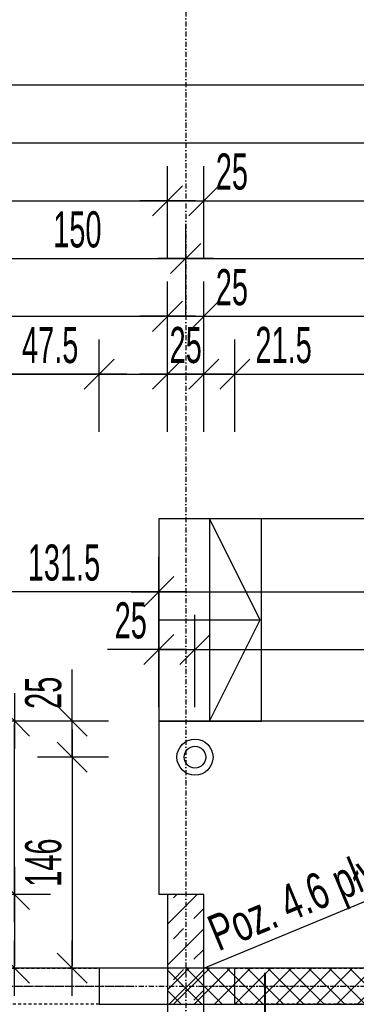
# Model space of a CAD drawing. Header units: millimetres. Extents: x -9392 to -3267, y -12126 to -7155.
# Tile 20 of 31: x -8064 to -7831, y -8191 to -7509. Entities that reach past the tile are written whole.
import ezdxf

# ---------------------------------------------------------------- set-up
doc = ezdxf.new("R2010")
doc.units = ezdxf.units.MM
doc.header["$LTSCALE"] = 10
doc.linetypes.add('MO', pattern=[0.7, 0.35, -0.17, 0.01, -0.17])
doc.linetypes.add('MP', pattern=[0.36, 0.2, -0.16])
for name, color, linetype in [('BA_szr', 1, 'Continuous'), ('BA_txs', 2, 'Continuous'), ('BA_wym', 1, 'Continuous'), ('BD_lpm', 1, 'MP'), ('BD_osm', 1, 'MO'), ('BD_wic', 1, 'Continuous'), ('BD_wig', 3, 'Continuous'), ('BD_wis', 2, 'Continuous'), ('BZ_P_wid', 3, 'Continuous')]:
    doc.layers.add(name, color=color, linetype=linetype)
doc.styles.add('BIKTS', font='bikromsw.shx', dxfattribs={"width": 0.8})
doc.styles.add('BIKWYM', font='bikromsw.shx', dxfattribs={"width": 0.6})
doc.dimstyles.new('BA_KR_100_cm', dxfattribs={"dimtxt": 25, "dimasz": 1.666667, "dimexe": 24, "dimexo": 0, "dimgap": 0, "dimtad": 0, "dimdec": 1, "dimrnd": 0.5, "dimzin": 9, "dimdsep": 46, "dimtxsty": 'BIKWYM', "dimblk": 'WYM-KR', "dimcen": 0, "dimdle": 20, "dimclrd": 256, "dimclre": 256, "dimclrt": 2, "dimadec": 0, "dimazin": 0, "dimtfac": 0.033333, "dimtdec": 1, "dimtmove": 0, "dimatfit": 3, "dimldrblk": 'WYM-KR', "dimfxl": 25, "dimfxlon": 1, "dimtvp": 0.8, "dimtolj": 1, "dimarcsym": 0})

# ---------------------------------------------------------------- blocks, each defined once
blk = doc.blocks.new('WYM-KR')
at = {"color": 7, "linetype": 'ByBlock'}
blk.add_line((6.24, 6.24), (-6.24, -6.24), dxfattribs=at)
at = {"linetype": 'ByBlock'}
blk.add_line((11.52, 0), (-11.52, 0), dxfattribs=at)
blk = doc.blocks.new('*D94')
at = {"layer": 'BA_wym', "lineweight": -2}
for p, q in [((-9057.39, -8114.55), (-9106.39, -8114.55)), ((-9082.39, -8163.9), (-9082.39, -8116.22)), ((-9057.39, -8165.57), (-9106.39, -8165.57))]:
    blk.add_line(p, q, dxfattribs=at)
at = {"layer": 'Defpoints', "color": 0}
for p in [(-9082.39, -8114.55), (-7961.39, -8114.55), (-8651.39, -8165.57)]:
    blk.add_point(p, dxfattribs=at)
at = {"layer": 'BA_wym', "lineweight": -2, "xscale": 1.666666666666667, "yscale": 1.666666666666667, "zscale": 1.666666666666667}
for p, rotation in [((-9082.39, -8114.55), 90), ((-9082.39, -8165.57), 270)]:
    blk.add_blockref('WYM-KR', p, dxfattribs=dict(at, rotation=rotation))
at = {"layer": 'BA_wym', "color": 2, "insert": (-9102.39, -8140.06), "char_height": 25, "attachment_point": 5, "rotation": 90, "style": 'BIKWYM'}
blk.add_mtext('\\A1;51', dxfattribs=at)
blk = doc.blocks.new('*D97')
at = {"layer": 'BA_wym', "lineweight": -2}
for p, q in [((-9097.39, -8114.57), (-9146.39, -8114.57)), ((-9122.39, -8116.23), (-9122.39, -10159.9)), ((-9097.39, -10161.57), (-9146.39, -10161.57))]:
    blk.add_line(p, q, dxfattribs=at)
at = {"layer": 'Defpoints', "color": 0}
for p in [(-7961.39, -8114.57), (-9122.39, -10161.57), (-8651.39, -10161.57)]:
    blk.add_point(p, dxfattribs=at)
at = {"layer": 'BA_wym', "lineweight": -2, "xscale": 1.666666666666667, "yscale": 1.666666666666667, "zscale": 1.666666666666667}
for p, rotation in [((-9122.39, -8114.57), 90), ((-9122.39, -10161.57), 270)]:
    blk.add_blockref('WYM-KR', p, dxfattribs=dict(at, rotation=rotation))
at = {"layer": 'BA_wym', "color": 2, "insert": (-9142.39, -9138.07), "char_height": 25, "attachment_point": 5, "rotation": 90, "style": 'BIKWYM'}
blk.add_mtext('\\A1;2047', dxfattribs=at)
blk = doc.blocks.new('*D138')
at = {"layer": 'BA_wym', "lineweight": -2}
for p, q in [((-8188.89, -7794.57), (-8188.89, -7730.57)), ((-8008.89, -7794.57), (-8008.89, -7730.57)), ((-8187.22, -7754.57), (-8010.56, -7754.57))]:
    blk.add_line(p, q, dxfattribs=at)
at = {"layer": 'Defpoints', "color": 0}
for p in [(-8008.89, -7754.57), (-8188.89, -8165.57), (-8008.89, -8165.57)]:
    blk.add_point(p, dxfattribs=at)
at = {"layer": 'BA_wym', "lineweight": -2, "xscale": 1.666666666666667, "yscale": 1.666666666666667, "zscale": 1.666666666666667, "rotation": 180}
blk.add_blockref('WYM-KR', (-8188.89, -7754.57), dxfattribs=at)
at = {"layer": 'BA_wym', "lineweight": -2, "xscale": 1.666666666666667, "yscale": 1.666666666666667, "zscale": 1.666666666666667}
blk.add_blockref('WYM-KR', (-8008.89, -7754.57), dxfattribs=at)
at = {"layer": 'BA_wym', "color": 2, "insert": (-8131.78, -7734.57), "char_height": 25, "attachment_point": 5, "style": 'BIKWYM'}
blk.add_mtext('\\A1;180', dxfattribs=at)
blk = doc.blocks.new('*D139')
at = {"layer": 'BA_wym', "lineweight": -2}
for p, q in [((-8008.89, -7794.57), (-8008.89, -7730.57)), ((-7961.39, -7794.57), (-7961.39, -7730.57)), ((-8010.56, -7754.57), (-8073.18, -7754.57)), ((-8008.89, -7754.57), (-7961.39, -7754.57)), ((-7959.72, -7754.57), (-7958.06, -7754.57))]:
    blk.add_line(p, q, dxfattribs=at)
at = {"layer": 'Defpoints', "color": 0}
for p in [(-7961.39, -7754.57), (-7961.39, -8114.57), (-8008.89, -8165.57)]:
    blk.add_point(p, dxfattribs=at)
at = {"layer": 'BA_wym', "lineweight": -2, "xscale": 1.666666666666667, "yscale": 1.666666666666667, "zscale": 1.666666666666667}
blk.add_blockref('WYM-KR', (-8008.89, -7754.57), dxfattribs=at)
at = {"layer": 'BA_wym', "lineweight": -2, "xscale": 1.666666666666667, "yscale": 1.666666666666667, "zscale": 1.666666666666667, "rotation": 180}
blk.add_blockref('WYM-KR', (-7961.39, -7754.57), dxfattribs=at)
at = {"layer": 'BA_wym', "color": 2, "insert": (-8042.7, -7734.57), "char_height": 25, "attachment_point": 5, "style": 'BIKWYM'}
blk.add_mtext('\\A1;47.5', dxfattribs=at)
blk = doc.blocks.new('*D140')
at = {"layer": 'BA_wym', "lineweight": -2}
for p, q in [((-7961.39, -7794.57), (-7961.39, -7730.57)), ((-7936.39, -7794.57), (-7936.39, -7730.57)), ((-7963.06, -7754.57), (-7964.72, -7754.57)), ((-7961.39, -7754.57), (-7936.39, -7754.57)), ((-7934.72, -7754.57), (-7933.06, -7754.57))]:
    blk.add_line(p, q, dxfattribs=at)
at = {"layer": 'Defpoints', "color": 0}
for p in [(-7936.39, -7754.57), (-7961.39, -8114.57), (-7936.39, -8114.57)]:
    blk.add_point(p, dxfattribs=at)
at = {"layer": 'BA_wym', "lineweight": -2, "xscale": 1.666666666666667, "yscale": 1.666666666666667, "zscale": 1.666666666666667}
blk.add_blockref('WYM-KR', (-7961.39, -7754.57), dxfattribs=at)
at = {"layer": 'BA_wym', "lineweight": -2, "xscale": 1.666666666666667, "yscale": 1.666666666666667, "zscale": 1.666666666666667, "rotation": 180}
blk.add_blockref('WYM-KR', (-7936.39, -7754.57), dxfattribs=at)
at = {"layer": 'BA_wym', "color": 2, "insert": (-7948.89, -7734.57), "char_height": 25, "attachment_point": 5, "style": 'BIKWYM'}
blk.add_mtext('\\A1;25', dxfattribs=at)
blk = doc.blocks.new('*D141')
at = {"layer": 'BA_wym', "lineweight": -2}
for p, q in [((-7936.39, -7794.57), (-7936.39, -7730.57)), ((-7914.89, -7794.57), (-7914.89, -7730.57)), ((-7938.06, -7754.57), (-7939.72, -7754.57)), ((-7936.39, -7754.57), (-7914.89, -7754.57)), ((-7913.22, -7754.57), (-7850.6, -7754.57))]:
    blk.add_line(p, q, dxfattribs=at)
at = {"layer": 'Defpoints', "color": 0}
for p in [(-7914.89, -7754.57), (-7936.39, -8114.57), (-7914.89, -8165.57)]:
    blk.add_point(p, dxfattribs=at)
at = {"layer": 'BA_wym', "lineweight": -2, "xscale": 1.666666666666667, "yscale": 1.666666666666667, "zscale": 1.666666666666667}
blk.add_blockref('WYM-KR', (-7936.39, -7754.57), dxfattribs=at)
at = {"layer": 'BA_wym', "lineweight": -2, "xscale": 1.666666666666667, "yscale": 1.666666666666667, "zscale": 1.666666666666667, "rotation": 180}
blk.add_blockref('WYM-KR', (-7914.89, -7754.57), dxfattribs=at)
at = {"layer": 'BA_wym', "color": 2, "insert": (-7881.08, -7734.57), "char_height": 25, "attachment_point": 5, "style": 'BIKWYM'}
blk.add_mtext('\\A1;21.5', dxfattribs=at)
blk = doc.blocks.new('*D142')
at = {"layer": 'BA_wym', "lineweight": -2}
for p, q in [((-7914.89, -7794.57), (-7914.89, -7730.57)), ((-7750.89, -7794.57), (-7750.89, -7730.57)), ((-7913.22, -7754.57), (-7752.56, -7754.57))]:
    blk.add_line(p, q, dxfattribs=at)
at = {"layer": 'Defpoints', "color": 0}
for p in [(-7750.89, -7754.57), (-7914.89, -8165.57), (-7750.89, -8165.57)]:
    blk.add_point(p, dxfattribs=at)
at = {"layer": 'BA_wym', "lineweight": -2, "xscale": 1.666666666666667, "yscale": 1.666666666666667, "zscale": 1.666666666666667, "rotation": 180}
blk.add_blockref('WYM-KR', (-7914.89, -7754.57), dxfattribs=at)
at = {"layer": 'BA_wym', "lineweight": -2, "xscale": 1.666666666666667, "yscale": 1.666666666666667, "zscale": 1.666666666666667}
blk.add_blockref('WYM-KR', (-7750.89, -7754.57), dxfattribs=at)
at = {"layer": 'BA_wym', "color": 2, "insert": (-7808.28, -7734.57), "char_height": 25, "attachment_point": 5, "style": 'BIKWYM'}
blk.add_mtext('\\A1;164', dxfattribs=at)
blk = doc.blocks.new('*D158')
at = {"layer": 'BA_wym', "lineweight": -2}
for p, q in [((-8626.39, -7754.57), (-8626.39, -7690.57)), ((-7961.39, -7754.57), (-7961.39, -7690.57)), ((-8624.72, -7714.57), (-7963.06, -7714.57))]:
    blk.add_line(p, q, dxfattribs=at)
at = {"layer": 'Defpoints', "color": 0}
for p in [(-7961.39, -7714.57), (-7961.39, -8114.57), (-8626.39, -8165.57)]:
    blk.add_point(p, dxfattribs=at)
at = {"layer": 'BA_wym', "lineweight": -2, "xscale": 1.666666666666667, "yscale": 1.666666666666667, "zscale": 1.666666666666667, "rotation": 180}
blk.add_blockref('WYM-KR', (-8626.39, -7714.57), dxfattribs=at)
at = {"layer": 'BA_wym', "lineweight": -2, "xscale": 1.666666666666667, "yscale": 1.666666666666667, "zscale": 1.666666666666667}
blk.add_blockref('WYM-KR', (-7961.39, -7714.57), dxfattribs=at)
at = {"layer": 'BA_wym', "color": 2, "insert": (-8293.89, -7694.57), "char_height": 25, "attachment_point": 5, "style": 'BIKWYM'}
blk.add_mtext('\\A1;665', dxfattribs=at)
blk = doc.blocks.new('*D159')
at = {"layer": 'BA_wym', "lineweight": -2}
for p, q in [((-7961.39, -7754.57), (-7961.39, -7690.57)), ((-7936.39, -7754.57), (-7936.39, -7690.57)), ((-7963.06, -7714.57), (-7964.72, -7714.57)), ((-7961.39, -7714.57), (-7936.39, -7714.57)), ((-7934.72, -7714.57), (-7900.68, -7714.57))]:
    blk.add_line(p, q, dxfattribs=at)
at = {"layer": 'Defpoints', "color": 0}
for p in [(-7936.39, -7714.57), (-7961.39, -8114.57), (-7936.39, -8114.57)]:
    blk.add_point(p, dxfattribs=at)
at = {"layer": 'BA_wym', "lineweight": -2, "xscale": 1.666666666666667, "yscale": 1.666666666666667, "zscale": 1.666666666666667}
blk.add_blockref('WYM-KR', (-7961.39, -7714.57), dxfattribs=at)
at = {"layer": 'BA_wym', "lineweight": -2, "xscale": 1.666666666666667, "yscale": 1.666666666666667, "zscale": 1.666666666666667, "rotation": 180}
blk.add_blockref('WYM-KR', (-7936.39, -7714.57), dxfattribs=at)
at = {"layer": 'BA_wym', "color": 2, "insert": (-7916.87, -7694.57), "char_height": 25, "attachment_point": 5, "style": 'BIKWYM'}
blk.add_mtext('\\A1;25', dxfattribs=at)
blk = doc.blocks.new('*D160')
at = {"layer": 'BA_wym', "lineweight": -2}
for p, q in [((-7936.39, -7754.57), (-7936.39, -7690.57)), ((-7636.39, -7754.57), (-7636.39, -7690.57)), ((-7934.72, -7714.57), (-7638.06, -7714.57))]:
    blk.add_line(p, q, dxfattribs=at)
at = {"layer": 'Defpoints', "color": 0}
for p in [(-7636.39, -7714.57), (-7936.39, -8114.57), (-7636.39, -8190.57)]:
    blk.add_point(p, dxfattribs=at)
at = {"layer": 'BA_wym', "lineweight": -2, "xscale": 1.666666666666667, "yscale": 1.666666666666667, "zscale": 1.666666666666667, "rotation": 180}
blk.add_blockref('WYM-KR', (-7936.39, -7714.57), dxfattribs=at)
at = {"layer": 'BA_wym', "lineweight": -2, "xscale": 1.666666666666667, "yscale": 1.666666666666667, "zscale": 1.666666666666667}
blk.add_blockref('WYM-KR', (-7636.39, -7714.57), dxfattribs=at)
at = {"layer": 'BA_wym', "color": 2, "insert": (-7786.39, -7694.57), "char_height": 25, "attachment_point": 5, "style": 'BIKWYM'}
blk.add_mtext('\\A1;300', dxfattribs=at)
blk = doc.blocks.new('*D172')
at = {"layer": 'BA_wym', "lineweight": -2}
for p, q in [((-8098.89, -7714.57), (-8098.89, -7650.57)), ((-7948.89, -7714.57), (-7948.89, -7650.57)), ((-8097.22, -7674.57), (-7950.56, -7674.57))]:
    blk.add_line(p, q, dxfattribs=at)
at = {"layer": 'Defpoints', "color": 0}
for p in [(-7948.89, -7674.57), (-7948.89, -8114.57), (-8098.89, -8165.57)]:
    blk.add_point(p, dxfattribs=at)
at = {"layer": 'BA_wym', "lineweight": -2, "xscale": 1.666666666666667, "yscale": 1.666666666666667, "zscale": 1.666666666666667, "rotation": 180}
blk.add_blockref('WYM-KR', (-8098.89, -7674.57), dxfattribs=at)
at = {"layer": 'BA_wym', "lineweight": -2, "xscale": 1.666666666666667, "yscale": 1.666666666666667, "zscale": 1.666666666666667}
blk.add_blockref('WYM-KR', (-7948.89, -7674.57), dxfattribs=at)
at = {"layer": 'BA_wym', "color": 2, "insert": (-8023.89, -7654.57), "char_height": 25, "attachment_point": 5, "style": 'BIKWYM'}
blk.add_mtext('\\A1;150', dxfattribs=at)
blk = doc.blocks.new('*D173')
at = {"layer": 'BA_wym', "lineweight": -2}
for p, q in [((-7948.89, -7714.57), (-7948.89, -7650.57)), ((-7348.89, -7714.57), (-7348.89, -7650.57)), ((-7947.22, -7674.57), (-7350.56, -7674.57))]:
    blk.add_line(p, q, dxfattribs=at)
at = {"layer": 'Defpoints', "color": 0}
for p in [(-7348.89, -7674.57), (-7948.89, -8114.57), (-7348.89, -8165.57)]:
    blk.add_point(p, dxfattribs=at)
at = {"layer": 'BA_wym', "lineweight": -2, "xscale": 1.666666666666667, "yscale": 1.666666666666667, "zscale": 1.666666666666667, "rotation": 180}
blk.add_blockref('WYM-KR', (-7948.89, -7674.57), dxfattribs=at)
at = {"layer": 'BA_wym', "lineweight": -2, "xscale": 1.666666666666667, "yscale": 1.666666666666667, "zscale": 1.666666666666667}
blk.add_blockref('WYM-KR', (-7348.89, -7674.57), dxfattribs=at)
at = {"layer": 'BA_wym', "color": 2, "insert": (-7648.89, -7654.57), "char_height": 25, "attachment_point": 5, "style": 'BIKWYM'}
blk.add_mtext('\\A1;600', dxfattribs=at)
blk = doc.blocks.new('*D178')
at = {"layer": 'BA_wym', "lineweight": -2}
for p, q in [((-8651.39, -7674.57), (-8651.39, -7610.57)), ((-7961.39, -7674.57), (-7961.39, -7610.57)), ((-8649.72, -7634.57), (-7963.06, -7634.57))]:
    blk.add_line(p, q, dxfattribs=at)
at = {"layer": 'Defpoints', "color": 0}
for p in [(-7961.39, -7634.57), (-7961.39, -8114.57), (-8651.39, -8165.57)]:
    blk.add_point(p, dxfattribs=at)
at = {"layer": 'BA_wym', "lineweight": -2, "xscale": 1.666666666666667, "yscale": 1.666666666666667, "zscale": 1.666666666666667, "rotation": 180}
blk.add_blockref('WYM-KR', (-8651.39, -7634.57), dxfattribs=at)
at = {"layer": 'BA_wym', "lineweight": -2, "xscale": 1.666666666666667, "yscale": 1.666666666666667, "zscale": 1.666666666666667}
blk.add_blockref('WYM-KR', (-7961.39, -7634.57), dxfattribs=at)
at = {"layer": 'BA_wym', "color": 2, "insert": (-8306.39, -7614.57), "char_height": 25, "attachment_point": 5, "style": 'BIKWYM'}
blk.add_mtext('\\A1;690', dxfattribs=at)
blk = doc.blocks.new('*D179')
at = {"layer": 'BA_wym', "lineweight": -2}
for p, q in [((-7961.39, -7674.57), (-7961.39, -7610.57)), ((-7936.39, -7674.57), (-7936.39, -7610.57)), ((-7963.06, -7634.57), (-7964.72, -7634.57)), ((-7961.39, -7634.57), (-7936.39, -7634.57)), ((-7934.72, -7634.57), (-7900.68, -7634.57))]:
    blk.add_line(p, q, dxfattribs=at)
at = {"layer": 'Defpoints', "color": 0}
for p in [(-7936.39, -7634.57), (-7961.39, -8114.57), (-7936.39, -8114.57)]:
    blk.add_point(p, dxfattribs=at)
at = {"layer": 'BA_wym', "lineweight": -2, "xscale": 1.666666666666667, "yscale": 1.666666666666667, "zscale": 1.666666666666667}
blk.add_blockref('WYM-KR', (-7961.39, -7634.57), dxfattribs=at)
at = {"layer": 'BA_wym', "lineweight": -2, "xscale": 1.666666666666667, "yscale": 1.666666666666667, "zscale": 1.666666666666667, "rotation": 180}
blk.add_blockref('WYM-KR', (-7936.39, -7634.57), dxfattribs=at)
at = {"layer": 'BA_wym', "color": 2, "insert": (-7916.87, -7614.57), "char_height": 25, "attachment_point": 5, "style": 'BIKWYM'}
blk.add_mtext('\\A1;25', dxfattribs=at)
blk = doc.blocks.new('*D180')
at = {"layer": 'BA_wym', "lineweight": -2}
for p, q in [((-7936.39, -7674.57), (-7936.39, -7610.57)), ((-6761.39, -7674.57), (-6761.39, -7610.57)), ((-7934.72, -7634.57), (-6763.06, -7634.57))]:
    blk.add_line(p, q, dxfattribs=at)
at = {"layer": 'Defpoints', "color": 0}
for p in [(-6761.39, -7634.57), (-7936.39, -8114.57), (-6761.39, -8114.57)]:
    blk.add_point(p, dxfattribs=at)
at = {"layer": 'BA_wym', "lineweight": -2, "xscale": 1.666666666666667, "yscale": 1.666666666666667, "zscale": 1.666666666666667, "rotation": 180}
blk.add_blockref('WYM-KR', (-7936.39, -7634.57), dxfattribs=at)
at = {"layer": 'BA_wym', "lineweight": -2, "xscale": 1.666666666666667, "yscale": 1.666666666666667, "zscale": 1.666666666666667}
blk.add_blockref('WYM-KR', (-6761.39, -7634.57), dxfattribs=at)
at = {"layer": 'BA_wym', "color": 2, "insert": (-7348.89, -7614.57), "char_height": 25, "attachment_point": 5, "style": 'BIKWYM'}
blk.add_mtext('\\A1;1175', dxfattribs=at)
blk = doc.blocks.new('*D184')
at = {"layer": 'BA_wym', "lineweight": -2}
for p, q in [((-8651.39, -7634.57), (-8651.39, -7570.57)), ((-6046.39, -7634.57), (-6046.39, -7570.57)), ((-8649.72, -7594.57), (-6048.06, -7594.57))]:
    blk.add_line(p, q, dxfattribs=at)
at = {"layer": 'Defpoints', "color": 0}
for p in [(-6046.39, -7594.57), (-6046.39, -8165.57), (-8651.39, -8428.07)]:
    blk.add_point(p, dxfattribs=at)
at = {"layer": 'BA_wym', "lineweight": -2, "xscale": 1.666666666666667, "yscale": 1.666666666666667, "zscale": 1.666666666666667, "rotation": 180}
blk.add_blockref('WYM-KR', (-8651.39, -7594.57), dxfattribs=at)
at = {"layer": 'BA_wym', "lineweight": -2, "xscale": 1.666666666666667, "yscale": 1.666666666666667, "zscale": 1.666666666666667}
blk.add_blockref('WYM-KR', (-6046.39, -7594.57), dxfattribs=at)
at = {"layer": 'BA_wym', "color": 2, "insert": (-7348.89, -7574.57), "char_height": 25, "attachment_point": 5, "style": 'BIKWYM'}
blk.add_mtext('\\A1;2605', dxfattribs=at)
blk = doc.blocks.new('*D186')
at = {"layer": 'BA_wym', "lineweight": -2}
for p, q in [((-8822.39, -7594.57), (-8822.39, -7530.57)), ((-5875.39, -7594.57), (-5875.39, -7530.57)), ((-5877.06, -7554.57), (-8820.72, -7554.57))]:
    blk.add_line(p, q, dxfattribs=at)
at = {"layer": 'Defpoints', "color": 0}
for p in [(-8822.39, -7554.57), (-8822.39, -8428.07), (-5875.39, -8428.07)]:
    blk.add_point(p, dxfattribs=at)
at = {"layer": 'BA_wym', "lineweight": -2, "xscale": 1.666666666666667, "yscale": 1.666666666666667, "zscale": 1.666666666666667, "rotation": 180}
blk.add_blockref('WYM-KR', (-8822.39, -7554.57), dxfattribs=at)
at = {"layer": 'BA_wym', "lineweight": -2, "xscale": 1.666666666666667, "yscale": 1.666666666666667, "zscale": 1.666666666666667}
blk.add_blockref('WYM-KR', (-5875.39, -7554.57), dxfattribs=at)
at = {"layer": 'BA_wym', "color": 2, "insert": (-7348.89, -7534.57), "char_height": 25, "attachment_point": 5, "style": 'BIKWYM'}
blk.add_mtext('\\A1;2947', dxfattribs=at)
blk = doc.blocks.new('*D187')
at = {"layer": 'BA_wym', "lineweight": -2}
for p, q in [((-7967.39, -7985.08), (-7967.39, -7921.08)), ((-7942.44, -7985.08), (-7942.44, -7921.08)), ((-7969.06, -7945.08), (-8003.11, -7945.08)), ((-7967.39, -7945.08), (-7942.44, -7945.08)), ((-7940.77, -7945.08), (-7939.11, -7945.08))]:
    blk.add_line(p, q, dxfattribs=at)
at = {"layer": 'Defpoints', "color": 0}
for p in [(-7942.44, -7945.08), (-7967.39, -7994.56), (-7942.44, -8007.07)]:
    blk.add_point(p, dxfattribs=at)
at = {"layer": 'BA_wym', "lineweight": -2, "xscale": 1.666666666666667, "yscale": 1.666666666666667, "zscale": 1.666666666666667}
blk.add_blockref('WYM-KR', (-7967.39, -7945.08), dxfattribs=at)
at = {"layer": 'BA_wym', "lineweight": -2, "xscale": 1.666666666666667, "yscale": 1.666666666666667, "zscale": 1.666666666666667, "rotation": 180}
blk.add_blockref('WYM-KR', (-7942.44, -7945.08), dxfattribs=at)
at = {"layer": 'BA_wym', "color": 2, "insert": (-7986.92, -7925.08), "char_height": 25, "attachment_point": 5, "style": 'BIKWYM'}
blk.add_mtext('\\A1;25', dxfattribs=at)
blk = doc.blocks.new('*D188')
at = {"layer": 'BA_wym', "lineweight": -2}
for p, q in [((-7942.44, -7985.08), (-7942.44, -7921.08)), ((-7549.38, -7985.08), (-7549.38, -7921.08)), ((-7940.77, -7945.08), (-7551.05, -7945.08))]:
    blk.add_line(p, q, dxfattribs=at)
at = {"layer": 'Defpoints', "color": 0}
for p in [(-7549.38, -7945.08), (-7942.44, -8007.07), (-7549.38, -8007.06)]:
    blk.add_point(p, dxfattribs=at)
at = {"layer": 'BA_wym', "lineweight": -2, "xscale": 1.666666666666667, "yscale": 1.666666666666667, "zscale": 1.666666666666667, "rotation": 180}
blk.add_blockref('WYM-KR', (-7942.44, -7945.08), dxfattribs=at)
at = {"layer": 'BA_wym', "lineweight": -2, "xscale": 1.666666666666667, "yscale": 1.666666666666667, "zscale": 1.666666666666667}
blk.add_blockref('WYM-KR', (-7549.38, -7945.08), dxfattribs=at)
at = {"layer": 'BA_wym', "color": 2, "insert": (-7745.91, -7925.08), "char_height": 25, "attachment_point": 5, "style": 'BIKWYM'}
blk.add_mtext('\\A1;393', dxfattribs=at)
blk = doc.blocks.new('*D192')
at = {"layer": 'BA_wym', "lineweight": -2}
for p, q in [((-7967.39, -7945.08), (-7967.39, -7881.08)), ((-7523.94, -7945.08), (-7523.94, -7881.08)), ((-7965.72, -7905.08), (-7525.61, -7905.08))]:
    blk.add_line(p, q, dxfattribs=at)
at = {"layer": 'Defpoints', "color": 0}
for p in [(-7523.94, -7905.08), (-7967.39, -7994.57), (-7523.94, -7994.57)]:
    blk.add_point(p, dxfattribs=at)
at = {"layer": 'BA_wym', "lineweight": -2, "xscale": 1.666666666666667, "yscale": 1.666666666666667, "zscale": 1.666666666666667, "rotation": 180}
blk.add_blockref('WYM-KR', (-7967.39, -7905.08), dxfattribs=at)
at = {"layer": 'BA_wym', "lineweight": -2, "xscale": 1.666666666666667, "yscale": 1.666666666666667, "zscale": 1.666666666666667}
blk.add_blockref('WYM-KR', (-7523.94, -7905.08), dxfattribs=at)
at = {"layer": 'BA_wym', "color": 2, "insert": (-7745.67, -7885.08), "char_height": 25, "attachment_point": 5, "style": 'BIKWYM'}
blk.add_mtext('\\A1;443.5', dxfattribs=at)
blk = doc.blocks.new('*D196')
at = {"layer": 'BA_wym', "lineweight": -2}
for p, q in [((-8098.89, -7945.08), (-8098.89, -7881.08)), ((-7967.39, -7945.08), (-7967.39, -7881.08)), ((-7969.06, -7905.08), (-8097.22, -7905.08))]:
    blk.add_line(p, q, dxfattribs=at)
at = {"layer": 'Defpoints', "color": 0}
for p in [(-8098.89, -7905.08), (-7967.39, -7994.57), (-8098.89, -8008.75)]:
    blk.add_point(p, dxfattribs=at)
at = {"layer": 'BA_wym', "lineweight": -2, "xscale": 1.666666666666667, "yscale": 1.666666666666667, "zscale": 1.666666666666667, "rotation": 180}
blk.add_blockref('WYM-KR', (-8098.89, -7905.08), dxfattribs=at)
at = {"layer": 'BA_wym', "lineweight": -2, "xscale": 1.666666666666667, "yscale": 1.666666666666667, "zscale": 1.666666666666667}
blk.add_blockref('WYM-KR', (-7967.39, -7905.08), dxfattribs=at)
at = {"layer": 'BA_wym', "color": 2, "insert": (-8033.14, -7885.08), "char_height": 25, "attachment_point": 5, "style": 'BIKWYM'}
blk.add_mtext('\\A1;131.5', dxfattribs=at)
blk = doc.blocks.new('*D198')
at = {"layer": 'BA_wym', "lineweight": -2}
for p, q in [((-9137.39, -7994.56), (-9186.39, -7994.56)), ((-9162.39, -7996.23), (-9162.39, -10159.9)), ((-9137.39, -10161.57), (-9186.39, -10161.57))]:
    blk.add_line(p, q, dxfattribs=at)
at = {"layer": 'Defpoints', "color": 0}
for p in [(-7967.39, -7994.56), (-9162.39, -10161.57), (-8651.39, -10161.57)]:
    blk.add_point(p, dxfattribs=at)
at = {"layer": 'BA_wym', "lineweight": -2, "xscale": 1.666666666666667, "yscale": 1.666666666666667, "zscale": 1.666666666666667}
for p, rotation in [((-9162.39, -7994.56), 90), ((-9162.39, -10161.57), 270)]:
    blk.add_blockref('WYM-KR', p, dxfattribs=dict(at, rotation=rotation))
at = {"layer": 'BA_wym', "color": 2, "insert": (-9182.39, -9078.06), "char_height": 25, "attachment_point": 5, "rotation": 90, "style": 'BIKWYM'}
blk.add_mtext('\\A1;2167', dxfattribs=at)
blk = doc.blocks.new('*D201')
at = {"layer": 'BA_wym', "lineweight": -2}
for p, q in [((-8002.39, -8019.57), (-8051.39, -8019.57)), ((-8027.39, -8021.23), (-8027.39, -8163.91)), ((-8002.39, -8165.58), (-8051.39, -8165.58))]:
    blk.add_line(p, q, dxfattribs=at)
at = {"layer": 'Defpoints', "color": 0}
for p in [(-7954.94, -8019.57), (-8027.39, -8165.58), (-7987.39, -8165.58)]:
    blk.add_point(p, dxfattribs=at)
at = {"layer": 'BA_wym', "lineweight": -2, "xscale": 1.666666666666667, "yscale": 1.666666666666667, "zscale": 1.666666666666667}
for p, rotation in [((-8027.39, -8019.57), 90), ((-8027.39, -8165.58), 270)]:
    blk.add_blockref('WYM-KR', p, dxfattribs=dict(at, rotation=rotation))
at = {"layer": 'BA_wym', "color": 2, "insert": (-8047.39, -8092.57), "char_height": 25, "attachment_point": 5, "rotation": 90, "style": 'BIKWYM'}
blk.add_mtext('\\A1;146', dxfattribs=at)
blk = doc.blocks.new('*D202')
at = {"layer": 'BA_wym', "lineweight": -2}
for p, q in [((-8027.39, -7992.9), (-8027.39, -7958.85)), ((-8002.39, -7994.57), (-8051.39, -7994.57)), ((-8027.39, -8019.57), (-8027.39, -7994.57)), ((-8002.39, -8019.57), (-8051.39, -8019.57)), ((-8027.39, -8021.23), (-8027.39, -8022.9))]:
    blk.add_line(p, q, dxfattribs=at)
at = {"layer": 'Defpoints', "color": 0}
for p in [(-8027.39, -7994.57), (-7967.39, -7994.57), (-7954.94, -8019.57)]:
    blk.add_point(p, dxfattribs=at)
at = {"layer": 'BA_wym', "lineweight": -2, "xscale": 1.666666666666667, "yscale": 1.666666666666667, "zscale": 1.666666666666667}
for p, rotation in [((-8027.39, -7994.57), 270), ((-8027.39, -8019.57), 90)]:
    blk.add_blockref('WYM-KR', p, dxfattribs=dict(at, rotation=rotation))
at = {"layer": 'BA_wym', "color": 2, "insert": (-8047.39, -7975.04), "char_height": 25, "attachment_point": 5, "rotation": 90, "style": 'BIKWYM'}
blk.add_mtext('\\A1;25', dxfattribs=at)
blk = doc.blocks.new('*D203')
at = {"layer": 'BA_wym', "lineweight": -2}
for p, q in [((-8042.39, -8114.58), (-8091.39, -8114.58)), ((-8067.39, -8116.25), (-8067.39, -8163.91)), ((-8042.39, -8165.58), (-8091.39, -8165.58))]:
    blk.add_line(p, q, dxfattribs=at)
at = {"layer": 'Defpoints', "color": 0}
for p in [(-7967.39, -8114.58), (-8067.39, -8165.58), (-8027.39, -8165.58)]:
    blk.add_point(p, dxfattribs=at)
at = {"layer": 'BA_wym', "lineweight": -2, "xscale": 1.666666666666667, "yscale": 1.666666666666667, "zscale": 1.666666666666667}
for p, rotation in [((-8067.39, -8114.58), 90), ((-8067.39, -8165.58), 270)]:
    blk.add_blockref('WYM-KR', p, dxfattribs=dict(at, rotation=rotation))
at = {"layer": 'BA_wym', "color": 2, "insert": (-8087.39, -8140.08), "char_height": 25, "attachment_point": 5, "rotation": 90, "style": 'BIKWYM'}
blk.add_mtext('\\A1;51', dxfattribs=at)
blk = doc.blocks.new('*D204')
at = {"layer": 'BA_wym', "lineweight": -2}
for p, q in [((-8042.39, -7994.57), (-8091.39, -7994.57)), ((-8067.39, -8112.91), (-8067.39, -7996.23)), ((-8042.39, -8114.58), (-8091.39, -8114.58))]:
    blk.add_line(p, q, dxfattribs=at)
at = {"layer": 'Defpoints', "color": 0}
for p in [(-8067.39, -7994.57), (-7967.39, -7994.57), (-7967.39, -8114.58)]:
    blk.add_point(p, dxfattribs=at)
at = {"layer": 'BA_wym', "lineweight": -2, "xscale": 1.666666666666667, "yscale": 1.666666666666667, "zscale": 1.666666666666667}
for p, rotation in [((-8067.39, -7994.57), 90), ((-8067.39, -8114.58), 270)]:
    blk.add_blockref('WYM-KR', p, dxfattribs=dict(at, rotation=rotation))
at = {"layer": 'BA_wym', "color": 2, "insert": (-8087.39, -8054.57), "char_height": 25, "attachment_point": 5, "rotation": 90, "style": 'BIKWYM'}
blk.add_mtext('\\A1;120', dxfattribs=at)

msp = doc.modelspace()

# ---------------------------------------------------------------- hatches: boundary and pattern name
at = {"layer": 'BA_szr'}
h = msp.add_hatch(dxfattribs=at)
h.set_pattern_fill('BIK_ZELBET', color=256, scale=100, angle=45, pattern_type=2)
h.set_pattern_definition([(45, (-19575.167, -9255.417), (-14.142136, 14.142136), []), (45, (-19582.238, -9248.346), (-14.142136, 14.142136), [10, -10])])
h.paths.add_polyline_path([(-7961.39, -8190.57), (-7936.39, -8190.57), (-7936.39, -8114.57), (-7961.39, -8114.57)])
h = msp.add_hatch(dxfattribs=at)
h.set_pattern_fill('BIK_CIAGLE_SKRZYZOWANE', color=8, scale=100, angle=45, pattern_type=2)
h.set_pattern_definition([(45, (-3018.978, -9234.417), (-7.071068, 7.071068), []), (135, (-3018.978, -9234.417), (-7.071068, -7.071068), [])])
h.paths.add_polyline_path([(-7961.39, -8190.57), (-7961.39, -8165.57), (-6736.39, -8165.57), (-6736.39, -8190.57)])

# ---------------------------------------------------------------- linework, layer by layer
at = {"layer": 'BD_lpm'}
for points in [[(-8008.89, -8190.57), (-8188.89, -8190.57), (-8188.89, -8165.57), (-8008.89, -8165.57)], [(-7750.89, -8190.57), (-7914.89, -8190.57), (-7914.89, -8165.57), (-7750.89, -8165.57)]]:
    msp.add_lwpolyline(points, close=True, dxfattribs=at)
at = {"layer": 'BD_osm', "color": 5}
for p, q in [((-8213.89, -8178.07), (-7983.89, -8178.07)), ((-7939.89, -8178.07), (-7725.89, -8178.07))]:
    msp.add_line(p, q, dxfattribs=at)
at = {"layer": 'BD_osm'}
for points in [[(-7948.89, -7454.57), (-7948.89, -10667.02)], [(-9262.39, -8178.07), (-5435.39, -8178.07)]]:
    msp.add_lwpolyline(points, dxfattribs=at)
at = {"layer": 'BD_wic'}
msp.add_line((-7961.39, -8114.57), (-7967.39, -8114.57), dxfattribs=at)
at = {"layer": 'BD_wic', "color": 8}
for points in [[(-6730.39, -8114.57), (-6730.39, -8002.52), (-7726.39, -8002.56), (-7726.39, -7854.57), (-7967.39, -7854.57), (-7967.39, -8114.57)], [(-7967.39, -7994.57), (-7896.39, -7994.56), (-7896.39, -7854.57)], [(-7967.39, -7924.57), (-7897.39, -7924.57), (-7932.39, -7854.57), (-7932.39, -7994.57), (-7897.39, -7924.57)]]:
    msp.add_lwpolyline(points, dxfattribs=at)
at = {"layer": 'BD_wic'}
for points in [[(-7523.93, -8165.57), (-7523.93, -7994.56), (-7967.39, -7994.56), (-7967.39, -8114.57)], [(-7936.39, -8165.57), (-7523.93, -7994.56)]]:
    msp.add_lwpolyline(points, dxfattribs=at)
msp.add_circle((-7942.44, -8019.57), 7.5, dxfattribs=at)
at = {"layer": 'BD_wig'}
msp.add_lwpolyline([(-7914.89, -8190.57), (-7914.89, -8165.57), (-7936.39, -8165.57), (-7936.39, -8114.57), (-7961.39, -8114.57), (-7961.39, -8165.57), (-8008.89, -8165.57), (-8008.89, -8190.57), (-7961.39, -8190.57), (-7961.39, -9005.57), (-7972.35, -9005.57), (-7972.35, -9030.57), (-7916.39, -9030.57), (-7916.39, -9005.57), (-7936.39, -9005.57), (-7936.39, -8494.56), (-7916.39, -8494.56), (-7916.39, -8469.56), (-7936.39, -8469.56), (-7936.39, -8190.57), (-7914.89, -8190.57)], dxfattribs=at)
msp.add_lwpolyline([(-7961.39, -8190.57), (-7936.39, -8190.57), (-7936.39, -8114.57), (-7961.39, -8114.57)], close=True, dxfattribs=at)
msp.add_circle((-7942.44, -8019.57), 12.5, dxfattribs=at)
at = {"layer": 'BD_wis', "color": 8}
msp.add_lwpolyline([(-7961.39, -8190.57), (-6736.39, -8190.57), (-6736.39, -8165.57), (-7961.39, -8165.57)], close=True, dxfattribs=at)
at = {"layer": 'BZ_P_wid', "const_width": 1.2}
msp.add_lwpolyline([(-7893.94, -9033.57), (-7893.94, -8168.57)], dxfattribs=at)

# ---------------------------------------------------------------- texts
at = {"layer": 'BA_txs', "style": 'BIKTS', "width": 0.7}
msp.add_text('Poz. 4.6 płyta zadaszenia', height=25, rotation=22.51878, dxfattribs=at).set_placement((-7926.25, -8154.05))

# ---------------------------------------------------------------- dimensions: what is measured, and where the dimension line sits
at = {"layer": 'BA_wym'}
for base, p1, p2, override, picture, middle in [((-8822.39, -7554.57), (-5875.39, -8428.07), (-8822.39, -8428.07), {"dimatfit": 1, "dimfxl": 40}, '*D186', (-7348.89, -7534.57)), ((-6046.39, -7594.57), (-8651.39, -8428.07), (-6046.39, -8165.57), {"dimtmove": 1, "dimatfit": 1, "dimfxl": 40}, '*D184', (-7348.89, -7574.57)), ((-7961.39, -7634.57), (-8651.39, -8165.57), (-7961.39, -8114.57), {"dimatfit": 1, "dimfxl": 40}, '*D178', (-8306.39, -7614.57)), ((-7936.39, -7634.57), (-7961.39, -8114.57), (-7936.39, -8114.57), {"dimblk": 'WYM-KR', "dimatfit": 1, "dimfxl": 40}, '*D179', (-7916.87, -7614.57)), ((-6761.39, -7634.57), (-7936.39, -8114.57), (-6761.39, -8114.57), {"dimtmove": 1, "dimatfit": 1, "dimfxl": 40}, '*D180', (-7348.89, -7614.57)), ((-7948.89, -7674.57), (-8098.89, -8165.57), (-7948.89, -8114.57), {"dimtmove": 1, "dimatfit": 1, "dimfxl": 40}, '*D172', (-8023.89, -7654.57)), ((-7348.89, -7674.57), (-7948.89, -8114.57), (-7348.89, -8165.57), {"dimtmove": 1, "dimatfit": 1, "dimfxl": 40}, '*D173', (-7648.89, -7654.57)), ((-7961.39, -7714.57), (-8626.39, -8165.57), (-7961.39, -8114.57), {"dimtmove": 1, "dimatfit": 1, "dimfxl": 40}, '*D158', (-8293.89, -7694.57)), ((-7936.39, -7714.57), (-7961.39, -8114.57), (-7936.39, -8114.57), {"dimblk": 'WYM-KR', "dimatfit": 1, "dimfxl": 40}, '*D159', (-7916.87, -7694.57)), ((-7636.39, -7714.57), (-7936.39, -8114.57), (-7636.39, -8190.57), {"dimtmove": 1, "dimatfit": 1, "dimfxl": 40}, '*D160', (-7786.39, -7694.57)), ((-7914.89, -7754.57), (-7936.39, -8114.57), (-7914.89, -8165.57), {"dimblk": 'WYM-KR', "dimatfit": 1, "dimfxl": 40}, '*D141', (-7881.08, -7734.57)), ((-8098.89, -7905.08), (-7967.39, -7994.57), (-8098.89, -8008.75), {"dimatfit": 1, "dimfxl": 40}, '*D196', (-8033.14, -7885.08)), ((-7523.9421, -7905.0764), (-7967.3915, -7994.5658), (-7523.9421, -7994.5658), {"dimatfit": 1, "dimfxl": 40}, '*D192', (-7745.6668, -7885.0764)), ((-7549.38, -7945.08), (-7942.44, -8007.07), (-7549.38, -8007.06), {"dimtmove": 1, "dimatfit": 1, "dimfxl": 40}, '*D188', (-7745.91, -7925.08))]:
    dim = msp.add_linear_dim(base=base, p1=p1, p2=p2, dimstyle='BA_KR_100_cm', override=override, dxfattribs=at)
    dim.commit()
    dim.dimension.update_dxf_attribs({"geometry": picture, "text_midpoint": middle})
for base, p1, p2, override, picture, middle in [((-8008.89, -7754.57), (-8188.89, -8165.57), (-8008.89, -8165.57), {"dimtmove": 1, "dimatfit": 1, "dimfxl": 40}, '*D138', (-8131.78, -7754.57)), ((-7961.39, -7754.57), (-8008.89, -8165.57), (-7961.39, -8114.57), {"dimblk": 'WYM-KR', "dimatfit": 1, "dimfxl": 40}, '*D139', (-8042.7, -7754.57)), ((-7936.39, -7754.57), (-7961.39, -8114.57), (-7936.39, -8114.57), {"dimblk": 'WYM-KR', "dimatfit": 1, "dimfxl": 40}, '*D140', (-7948.89, -7754.57)), ((-7750.89, -7754.57), (-7914.89, -8165.57), (-7750.89, -8165.57), {"dimtmove": 1, "dimatfit": 1, "dimfxl": 40}, '*D142', (-7808.28, -7754.57)), ((-7942.4399, -7945.0764), (-7967.3915, -7994.5603), (-7942.4399, -8007.0653), {"dimatfit": 1, "dimfxl": 40}, '*D187', (-7986.9153, -7945.0764))]:
    dim = msp.add_linear_dim(base=base, p1=p1, p2=p2, dimstyle='BA_KR_100_cm', override=override, dxfattribs=at)
    dim.commit()
    dim.dimension.update_dxf_attribs({"geometry": picture, "text_midpoint": middle, "dimtype": 160})
for base, p1, p2, picture, middle in [((-8027.39, -7994.57), (-7954.94, -8019.57), (-7967.39, -7994.57), '*D202', (-8047.39, -7975.04)), ((-9162.39, -10161.57), (-7967.39, -7994.56), (-8651.39, -10161.57), '*D198', (-9182.39, -9078.06)), ((-8067.39, -7994.57), (-7967.39, -8114.58), (-7967.39, -7994.57), '*D204', (-8087.39, -8054.57)), ((-8027.39, -8165.58), (-7954.94, -8019.57), (-7987.39, -8165.58), '*D201', (-8047.39, -8092.57)), ((-9122.39, -10161.57), (-7961.39, -8114.57), (-8651.39, -10161.57), '*D97', (-9142.39, -9138.07)), ((-9082.39, -8114.55), (-8651.39, -8165.57), (-7961.39, -8114.55), '*D94', (-9102.39, -8140.06)), ((-8067.39, -8165.58), (-7967.39, -8114.58), (-8027.39, -8165.58), '*D203', (-8087.39, -8140.08))]:
    dim = msp.add_linear_dim(base=base, p1=p1, p2=p2, angle=90, dimstyle='BA_KR_100_cm', override={"dimatfit": 1}, dxfattribs=at)
    dim.commit()
    dim.dimension.update_dxf_attribs({"geometry": picture, "text_midpoint": middle})

doc.saveas('drawing.dxf')
